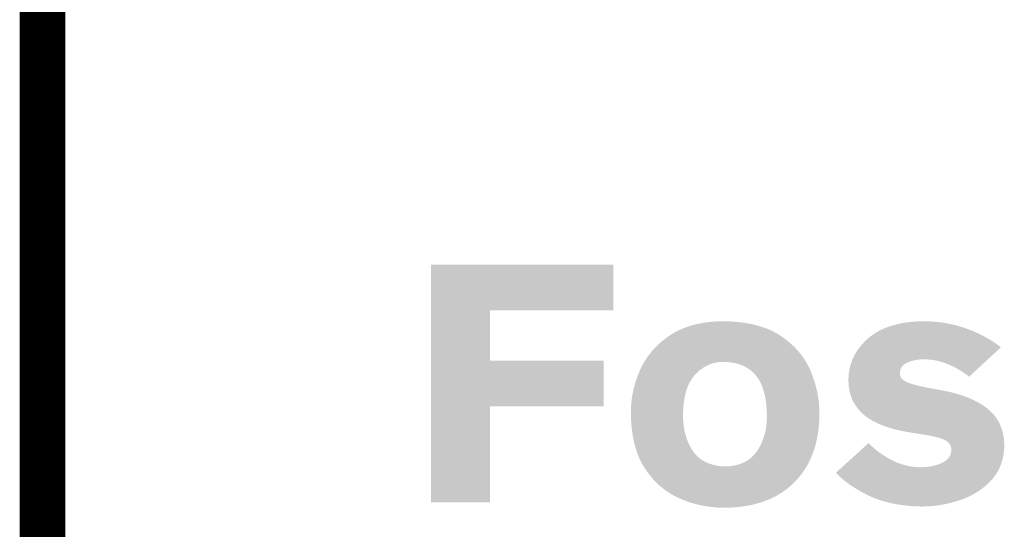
# Model space of a CAD drawing. Extents: x 297125 to 381225, y 1257649 to 1317049.
# Tile 33 of 42: x 372175 to 374339, y 1301673 to 1302794. Entities that reach past the tile are written whole.
import ezdxf

# ---------------------------------------------------------------- set-up
doc = ezdxf.new("R2010")
doc.units = 0
doc.header["$LTSCALE"] = 1000
doc.layers.get('0').update_dxf_attribs({"linetype": 'CONTINUOUS'})
doc.layers.add('图框$0$S-REF-FREAM-A1+150+1.75$0$A-ANNO-TTLB', color=7, linetype='CONTINUOUS', lineweight=25)
doc.layers.add('图框$0$S-REF-FREAM-A1+150+1.75$0$A-b-a0sh-S - A-Z017-G-Logo', color=7, linetype='CONTINUOUS', lineweight=13)

# ---------------------------------------------------------------- blocks, each defined once
blk = doc.blocks.new('图框$0$S-REF-FREAM-A1+150+1.75$0$FP_logo_01')
at = {"layer": '图框$0$S-REF-FREAM-A1+150+1.75$0$A-b-a0sh-S - A-Z017-G-Logo'}
blk.add_hatch(color=256, dxfattribs=at).paths.add_polyline_path([(0.005168, -0.011458), (0.003, -0.011458), (0.003, -0.002751), (0.009681, -0.002751), (0.009681, -0.00442), (0.005168, -0.00442), (0.005168, -0.006263), (0.009323, -0.006263), (0.009323, -0.007946), (0.005168, -0.007946)])
h = blk.add_hatch(color=256, dxfattribs=at)
edge = h.paths.add_edge_path()
edge.add_spline(control_points=[(0.016309, -0.010733), (0.017217, -0.009825), (0.017232, -0.008238)], knot_values=[0, 0, 0, 1, 1, 1], degree=2, periodic=0)
edge.add_spline(control_points=[(0.017232, -0.008238), (0.017241, -0.007444), (0.016918, -0.006664)], knot_values=[0, 0, 0, 1, 1, 1], degree=2, periodic=0)
edge.add_spline(control_points=[(0.016918, -0.006664), (0.016594, -0.005885), (0.015821, -0.005363)], knot_values=[0, 0, 0, 1, 1, 1], degree=2, periodic=0)
edge.add_spline(control_points=[(0.015821, -0.005363), (0.015048, -0.004841), (0.013711, -0.004821)], knot_values=[0, 0, 0, 1, 1, 1], degree=2, periodic=0)
edge.add_spline(control_points=[(0.013711, -0.004821), (0.012515, -0.004838), (0.011766, -0.005334)], knot_values=[0, 0, 0, 1, 1, 1], degree=2, periodic=0)
edge.add_spline(control_points=[(0.011766, -0.005334), (0.011018, -0.00583), (0.010669, -0.006598)], knot_values=[0, 0, 0, 1, 1, 1], degree=2, periodic=0)
edge.add_spline(control_points=[(0.010669, -0.006598), (0.010321, -0.007367), (0.010325, -0.008201)], knot_values=[0, 0, 0, 1, 1, 1], degree=2, periodic=0)
edge.add_spline(control_points=[(0.010325, -0.008201), (0.010342, -0.009468), (0.010847, -0.010229)], knot_values=[0, 0, 0, 1, 1, 1], degree=2, periodic=0)
edge.add_spline(control_points=[(0.010847, -0.010229), (0.011352, -0.010991), (0.012135, -0.011328)], knot_values=[0, 0, 0, 1, 1, 1], degree=2, periodic=0)
edge.add_spline(control_points=[(0.012135, -0.011328), (0.012919, -0.011665), (0.013772, -0.011658)], knot_values=[0, 0, 0, 1, 1, 1], degree=2, periodic=0)
edge.add_spline(control_points=[(0.013772, -0.011658), (0.015401, -0.01164), (0.016309, -0.010733)], knot_values=[0, 0, 0, 1, 1, 1], degree=2, periodic=0)
edge = h.paths.add_edge_path(flags=16)
edge.add_spline(control_points=[(0.01489, -0.006794), (0.015304, -0.007274), (0.015308, -0.0083)], knot_values=[0, 0, 0, 1, 1, 1], degree=2, periodic=0)
edge.add_spline(control_points=[(0.015308, -0.0083), (0.015312, -0.00905), (0.014944, -0.009586)], knot_values=[0, 0, 0, 1, 1, 1], degree=2, periodic=0)
edge.add_spline(control_points=[(0.014944, -0.009586), (0.014577, -0.010121), (0.013797, -0.010146)], knot_values=[0, 0, 0, 1, 1, 1], degree=2, periodic=0)
edge.add_spline(control_points=[(0.013797, -0.010146), (0.012973, -0.010126), (0.012601, -0.009584)], knot_values=[0, 0, 0, 1, 1, 1], degree=2, periodic=0)
edge.add_spline(control_points=[(0.012601, -0.009584), (0.01223, -0.009042), (0.012236, -0.008214)], knot_values=[0, 0, 0, 1, 1, 1], degree=2, periodic=0)
edge.add_spline(control_points=[(0.012236, -0.008214), (0.01226, -0.007209), (0.0127, -0.00676)], knot_values=[0, 0, 0, 1, 1, 1], degree=2, periodic=0)
edge.add_spline(control_points=[(0.0127, -0.00676), (0.013139, -0.00631), (0.013698, -0.006318)], knot_values=[0, 0, 0, 1, 1, 1], degree=2, periodic=0)
edge.add_spline(control_points=[(0.013698, -0.006318), (0.014476, -0.006313), (0.01489, -0.006794)], knot_values=[0, 0, 0, 1, 1, 1], degree=2, periodic=0)
h = blk.add_hatch(color=256, dxfattribs=at)
edge = h.paths.add_edge_path()
edge.add_line((0.022716, -0.006859), (0.023883, -0.005777))
edge.add_spline(control_points=[(0.023883, -0.005777), (0.0233, -0.005331), (0.022577, -0.005078)], knot_values=[0, 0, 0, 1, 1, 1], degree=2, periodic=0)
edge.add_spline(control_points=[(0.022577, -0.005078), (0.021854, -0.004826), (0.021023, -0.004821)], knot_values=[0, 0, 0, 1, 1, 1], degree=2, periodic=0)
edge.add_spline(control_points=[(0.021023, -0.004821), (0.019661, -0.004853), (0.018979, -0.005485)], knot_values=[0, 0, 0, 1, 1, 1], degree=2, periodic=0)
edge.add_spline(control_points=[(0.018979, -0.005485), (0.018297, -0.006117), (0.018297, -0.00697)], knot_values=[0, 0, 0, 1, 1, 1], degree=2, periodic=0)
edge.add_spline(control_points=[(0.018297, -0.00697), (0.018288, -0.007712), (0.018801, -0.008198)], knot_values=[0, 0, 0, 1, 1, 1], degree=2, periodic=0)
edge.add_spline(control_points=[(0.018801, -0.008198), (0.019315, -0.008684), (0.020452, -0.008881)], knot_values=[0, 0, 0, 1, 1, 1], degree=2, periodic=0)
edge.add_line((0.020452, -0.008881), (0.021036, -0.008979))
edge.add_spline(control_points=[(0.021036, -0.008979), (0.021556, -0.009054), (0.021811, -0.00917)], knot_values=[0, 0, 0, 1, 1, 1], degree=2, periodic=0)
edge.add_spline(control_points=[(0.021811, -0.00917), (0.022066, -0.009287), (0.022066, -0.009546)], knot_values=[0, 0, 0, 1, 1, 1], degree=2, periodic=0)
edge.add_spline(control_points=[(0.022066, -0.009546), (0.022053, -0.009852), (0.021726, -0.010013)], knot_values=[0, 0, 0, 1, 1, 1], degree=2, periodic=0)
edge.add_spline(control_points=[(0.021726, -0.010013), (0.021399, -0.010174), (0.020912, -0.010175)], knot_values=[0, 0, 0, 1, 1, 1], degree=2, periodic=0)
edge.add_spline(control_points=[(0.020912, -0.010175), (0.020382, -0.010166), (0.019888, -0.009916)], knot_values=[0, 0, 0, 1, 1, 1], degree=2, periodic=0)
edge.add_spline(control_points=[(0.019888, -0.009916), (0.019394, -0.009666), (0.019035, -0.009287)], knot_values=[0, 0, 0, 1, 1, 1], degree=2, periodic=0)
edge.add_line((0.019035, -0.009287), (0.017841, -0.010372))
edge.add_spline(control_points=[(0.017841, -0.010372), (0.018192, -0.010781), (0.018974, -0.011183)], knot_values=[0, 0, 0, 1, 1, 1], degree=2, periodic=0)
edge.add_spline(control_points=[(0.018974, -0.011183), (0.019756, -0.011585), (0.020961, -0.011615)], knot_values=[0, 0, 0, 1, 1, 1], degree=2, periodic=0)
edge.add_spline(control_points=[(0.020961, -0.011615), (0.021655, -0.011618), (0.02235, -0.01139)], knot_values=[0, 0, 0, 1, 1, 1], degree=2, periodic=0)
edge.add_spline(control_points=[(0.02235, -0.01139), (0.023046, -0.011161), (0.023516, -0.010666)], knot_values=[0, 0, 0, 1, 1, 1], degree=2, periodic=0)
edge.add_spline(control_points=[(0.023516, -0.010666), (0.023987, -0.010171), (0.024006, -0.009374)], knot_values=[0, 0, 0, 1, 1, 1], degree=2, periodic=0)
edge.add_spline(control_points=[(0.024006, -0.009374), (0.023991, -0.008487), (0.023371, -0.008012)], knot_values=[0, 0, 0, 1, 1, 1], degree=2, periodic=0)
edge.add_spline(control_points=[(0.023371, -0.008012), (0.022751, -0.007536), (0.021693, -0.007352)], knot_values=[0, 0, 0, 1, 1, 1], degree=2, periodic=0)
edge.add_line((0.021693, -0.007352), (0.021234, -0.007266))
edge.add_spline(control_points=[(0.021234, -0.007266), (0.020672, -0.007163), (0.020423, -0.007049)], knot_values=[0, 0, 0, 1, 1, 1], degree=2, periodic=0)
edge.add_spline(control_points=[(0.020423, -0.007049), (0.020174, -0.006934), (0.020179, -0.006711)], knot_values=[0, 0, 0, 1, 1, 1], degree=2, periodic=0)
edge.add_spline(control_points=[(0.020179, -0.006711), (0.020197, -0.006446), (0.020473, -0.006331)], knot_values=[0, 0, 0, 1, 1, 1], degree=2, periodic=0)
edge.add_spline(control_points=[(0.020473, -0.006331), (0.020748, -0.006216), (0.021073, -0.006218)], knot_values=[0, 0, 0, 1, 1, 1], degree=2, periodic=0)
edge.add_spline(control_points=[(0.021073, -0.006218), (0.021536, -0.006226), (0.021966, -0.006409)], knot_values=[0, 0, 0, 1, 1, 1], degree=2, periodic=0)
edge.add_spline(control_points=[(0.021966, -0.006409), (0.022397, -0.006593), (0.022716, -0.006859)], knot_values=[0, 0, 0, 1, 1, 1], degree=2, periodic=0)
blk = doc.blocks.new('图框$0$S-REF-FREAM-A1+150+1.75$0$hz')
at = {"layer": '图框$0$S-REF-FREAM-A1+150+1.75$0$A-b-a0sh-S - A-Z017-G-Logo', "xscale": 600, "yscale": 600, "zscale": 600}
blk.add_blockref('图框$0$S-REF-FREAM-A1+150+1.75$0$FP_logo_01', (835127.711, 786120.332, 0), dxfattribs=at)

msp = doc.modelspace()

# ---------------------------------------------------------------- linework, layer by layer
at = {"const_width": 100, "elevation": 0}
msp.add_lwpolyline([(372225.02, 1316049), (372225.02, 1258649)], dxfattribs=at)
msp.add_lwpolyline([(372225.02, 1316049), (372225.02, 1258649)], dxfattribs=at)
at = {"layer": '图框$0$S-REF-FREAM-A1+150+1.75$0$A-ANNO-TTLB', "const_width": 80, "elevation": 0}
msp.add_lwpolyline([(372225.02, 1258649), (372225.02, 1316049)], dxfattribs=at)
msp.add_lwpolyline([(372225.02, 1258649), (372225.02, 1316049)], dxfattribs=at)

# ---------------------------------------------------------------- block references
at = {"color": 1, "xscale": 99.99999999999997, "yscale": 99.99999999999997, "zscale": 99.99999999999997}
msp.add_blockref('图框$0$S-REF-FREAM-A1+150+1.75$0$hz', (-83139872.17, -77309612.99, 0), dxfattribs=at)

doc.saveas('drawing.dxf')
